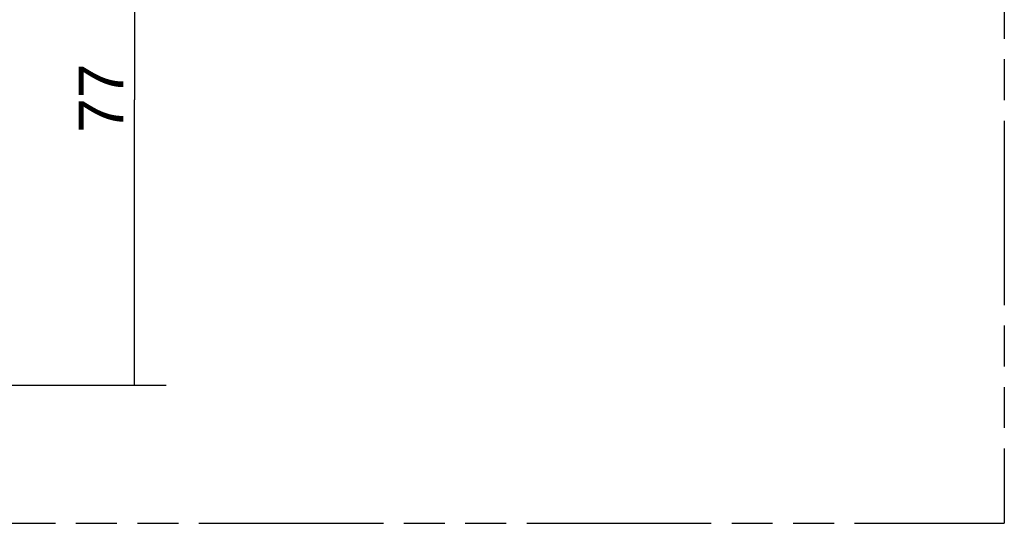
# Model space of a CAD drawing. Header units: millimetres. Extents: x 0 to 210, y 0 to 297.
# Tile 15 of 24: x 104 to 150, y 133 to 156. Entities that reach past the tile are written whole.
import ezdxf
from ezdxf.enums import TextEntityAlignment as Align

# ---------------------------------------------------------------- set-up
doc = ezdxf.new("R2010")
doc.units = ezdxf.units.MM
doc.header["$LTSCALE"] = 19.36
doc.linetypes.add('PHANTOM', pattern=[0.8, 0.45, -0.05, 0.1, -0.05, 0.1, -0.05])
doc.layers.get('0').update_dxf_attribs({"linetype": 'CONTINUOUS'})
doc.layers.add('DEFAULT_3', color=7, linetype='PHANTOM')
doc.layers.add('Z_DIM_2D', color=7, linetype='CONTINUOUS')
doc.styles.add('TEXTSTYLE_3', font='helveticaneueltw1g-ltcn.otf')
doc.dimstyles.new('DIMSTYLE_1', dxfattribs={"dimtxt": 2.1, "dimasz": 3.5, "dimexe": 1.5, "dimexo": 0, "dimgap": 0.525, "dimtad": 1, "dimdec": 3, "dimlfac": 2.857143, "dimdsep": 46, "dimtxsty": 'TEXTSTYLE_3', "dimblk": '_FILLED', "dimblk1": '_FILLED', "dimblk2": '_FILLED', "dimcen": 0.09, "dimclrt": 5, "dimadec": 3, "dimazin": 2, "dimtp": 0.3, "dimtm": 0.3, "dimtfac": 1, "dimtdec": 3, "dimtofl": 0, "dimtmove": 0, "dimatfit": 3, "dimldrblk": '_FILLED', "dimfxl": 1, "dimtolj": 1, "dimarcsym": 0})

# ---------------------------------------------------------------- blocks, each defined once
blk = doc.blocks.new('*D0')
at = {"layer": 'Z_DIM_2D', "color": 2, "linetype": 'CONTINUOUS'}
for p, q in [((96.251, 166.164), (110.531, 166.164)), ((109.031, 166.164), (109.031, 152.689)), ((109.031, 139.214), (109.031, 152.689)), ((100.137, 139.214), (110.531, 139.214))]:
    blk.add_line(p, q, dxfattribs=at)
at = {"layer": 'Z_DIM_2D', "color": 5, "linetype": 'CONTINUOUS', "style": 'TEXTSTYLE_3'}
blk.add_text('77', height=2.1, rotation=90, dxfattribs=at).set_placement((108.506, 152.767), align=Align.CENTER)
blk = doc.blocks.new('_FILLED')
at = {"color": 0, "linetype": 'BYBLOCK'}
blk.add_solid([(0, 0), (-1, 0.125), (-1, -0.125)], dxfattribs=at)
blk = doc.blocks.new('_NONE')

msp = doc.modelspace()

# ---------------------------------------------------------------- linework, layer by layer
at = {"layer": 'DEFAULT_3', "color": 7, "linetype": 'PHANTOM'}
for p in [(150.12864, 182.68), (50.12864, 132.68)]:
    msp.add_line(p, (150.12864, 132.68), dxfattribs=at)

# ---------------------------------------------------------------- dimensions: what is measured, and where the dimension line sits
at = {"layer": 'Z_DIM_2D', "color": 2, "linetype": 'CONTINUOUS'}
dim = msp.add_linear_dim(base=(109.03116, 139.21434), p1=(96.25092, 166.16434), p2=(100.13691, 139.21434), angle=270, dimstyle='DIMSTYLE_1', override={"dimblk1": 'NONE', "dimblk2": 'NONE', "dimsah": 1}, dxfattribs=at)
dim.commit()
dim.dimension.update_dxf_attribs({"geometry": '*D0', "text_midpoint": (109.03116, 152.7668), "dimtype": 160})

doc.saveas('drawing.dxf')
